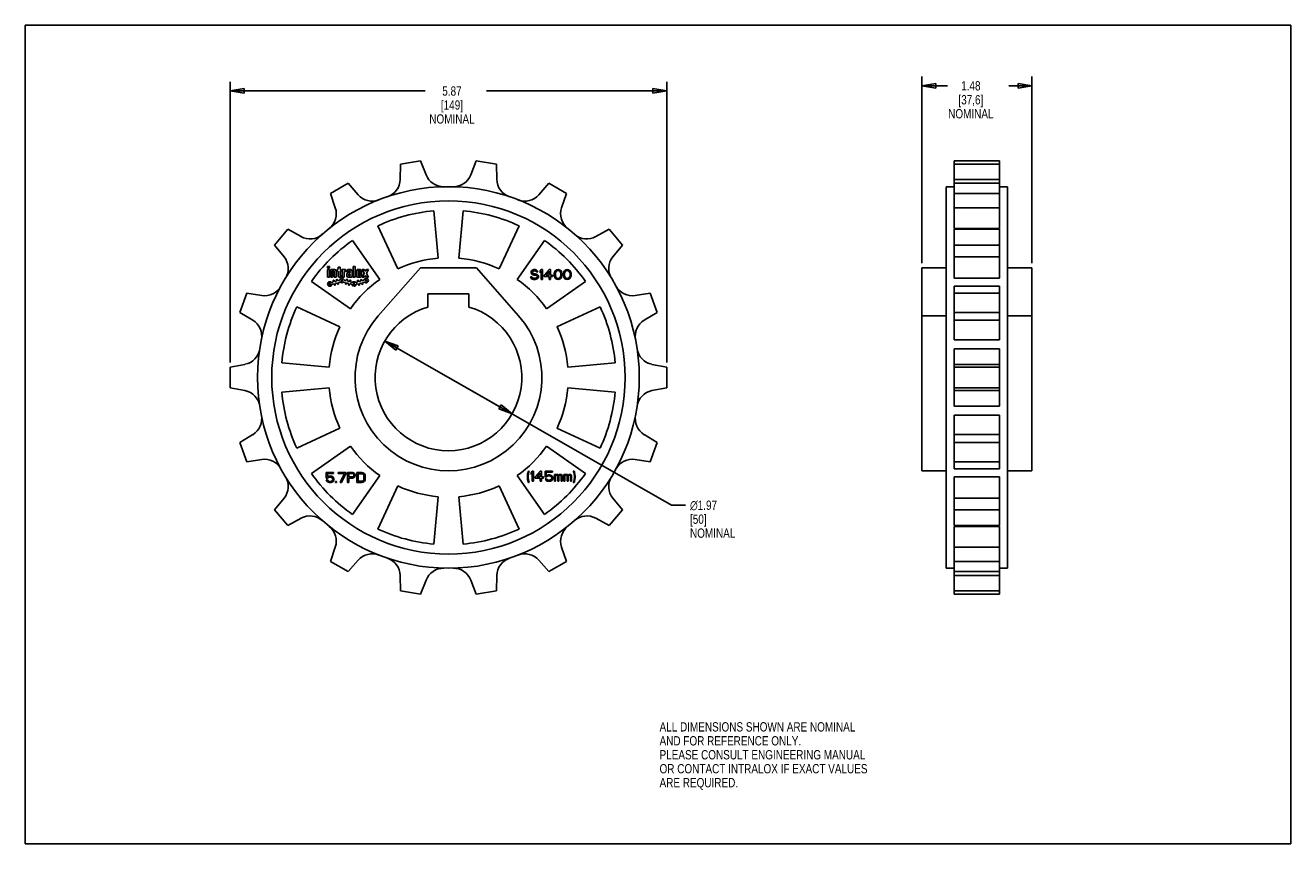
# Model space of a CAD drawing. Header units: inches. Extents: x 0 to 17, y 0 to 11.
import ezdxf

# ---------------------------------------------------------------- set-up
doc = ezdxf.new("R2010")
doc.units = ezdxf.units.IN
doc.header["$LTSCALE"] = 0.935
doc.header["$MEASUREMENT"] = 0
doc.layers.get('0').update_dxf_attribs({"linetype": 'CONTINUOUS'})
doc.layers.add('ALL_FEATURES', color=7, linetype='CONTINUOUS')
doc.layers.add('SURFACES', color=7, linetype='CONTINUOUS')
doc.styles.get("Standard").update_dxf_attribs({"font": 'txt', "width": 0.8})
doc.styles.add('TEXTSTYLE_1', font='gdt', dxfattribs={"width": 0.8})
doc.dimstyles.new('DIMSTYLE_1', dxfattribs={"dimtxt": 0.125, "dimasz": 0.1875, "dimexe": 0.18, "dimexo": 0.0625, "dimgap": 0.09, "dimtad": 0, "dimtih": 1, "dimtoh": 1, "dimzin": 4, "dimdsep": 46, "dimtxsty": 'STANDARD', "dimblk": 'CLOSED', "dimblk1": 'CLOSED', "dimblk2": 'CLOSED', "dimcen": 0.09, "dimadec": 0, "dimazin": 0, "dimtp": 0.01, "dimtm": 0.01, "dimtfac": 1, "dimtofl": 0, "dimtmove": 0, "dimatfit": 3, "dimldrblk": 'CLOSED', "dimfxl": 1, "dimtolj": 1, "dimtzin": 4, "dimarcsym": 0})
doc.dimstyles.new('DIMSTYLE_2', dxfattribs={"dimtxt": 0.125, "dimasz": 0.1875, "dimexe": 0.18, "dimexo": 0.0625, "dimgap": 0.09, "dimtad": 0, "dimtih": 1, "dimtoh": 1, "dimzin": 4, "dimdsep": 46, "dimtxsty": 'STANDARD', "dimblk": 'CLOSED', "dimblk1": 'CLOSED', "dimblk2": 'CLOSED', "dimcen": 0.09, "dimadec": 0, "dimazin": 0, "dimtp": 0.01, "dimtm": 0.01, "dimtfac": 1, "dimtofl": 0, "dimtmove": 0, "dimatfit": 3, "dimldrblk": 'CLOSED', "dimfxl": 1, "dimtolj": 1, "dimtzin": 4, "dimarcsym": 0})

# ---------------------------------------------------------------- blocks, each defined once
blk = doc.blocks.new('_CLOSED')
at = {"color": 0, "linetype": 'BYBLOCK'}
for p, q in [((0, 0), (-1, 0.167)), ((-1, 0.167), (-1, -0.167)), ((-1, -0.167), (0, 0)), ((-1, 0), (0, 0))]:
    blk.add_line(p, q, dxfattribs=at)
blk = doc.blocks.new('*D0')
at = {"color": 3, "linetype": 'CONTINUOUS'}
for p, q in [((12.044, 7.804), (12.044, 10.312)), ((13.524, 7.804), (13.524, 10.312)), ((12.044, 10.187), (12.39, 10.187)), ((13.524, 10.187), (13.215, 10.187))]:
    blk.add_line(p, q, dxfattribs=at)
at = {"color": 3, "linetype": 'CONTINUOUS', "xscale": 0.1875, "yscale": 0.1875, "zscale": 0.1875, "rotation": 180}
blk.add_blockref('_CLOSED', (12.044, 10.187), dxfattribs=at)
at = {"color": 3, "linetype": 'CONTINUOUS', "xscale": 0.1875, "yscale": 0.1875, "zscale": 0.1875}
blk.add_blockref('_CLOSED', (13.524, 10.187), dxfattribs=at)
at = {"color": 3, "linetype": 'CONTINUOUS', "insert": (12.703, 10.249), "char_height": 0.125, "width": 0.7, "attachment_point": 2, "line_spacing_factor": 0.9}
blk.add_mtext('1.48\\P[37,6]\\PNOMINAL', dxfattribs=at)
blk = doc.blocks.new('*D1')
at = {"color": 3, "linetype": 'CONTINUOUS'}
for p, q in [((4.831, 6.756), (5.685, 6.267)), ((6.539, 5.777), (5.685, 6.267)), ((5.685, 6.267), (8.68, 4.549)), ((8.68, 4.549), (8.868, 4.549))]:
    blk.add_line(p, q, dxfattribs=at)
at = {"color": 3, "linetype": 'CONTINUOUS', "xscale": 0.1875, "yscale": 0.1875, "zscale": 0.1875}
for p, rotation in [((4.831, 6.756), 150.1689652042), ((6.539, 5.777), 330.1689652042)]:
    blk.add_blockref('_CLOSED', p, dxfattribs=dict(at, rotation=rotation))
at = {"color": 3, "linetype": 'CONTINUOUS', "insert": (8.93, 4.612), "char_height": 0.125, "width": 0.7, "attachment_point": 1, "line_spacing_factor": 0.9, "style": 'TEXTSTYLE_1'}
blk.add_mtext('{\\Fgdt;n}\\Ftxt;1.97\\P[50]\\PNOMINAL', dxfattribs=at)
blk = doc.blocks.new('*D2')
at = {"color": 3, "linetype": 'CONTINUOUS'}
for p, q in [((2.751, 6.467), (2.751, 10.242)), ((8.619, 6.467), (8.619, 10.242)), ((2.751, 10.117), (5.37, 10.117)), ((8.619, 10.117), (6.195, 10.117))]:
    blk.add_line(p, q, dxfattribs=at)
at = {"color": 3, "linetype": 'CONTINUOUS', "xscale": 0.1875, "yscale": 0.1875, "zscale": 0.1875, "rotation": 180}
blk.add_blockref('_CLOSED', (2.751, 10.117), dxfattribs=at)
at = {"color": 3, "linetype": 'CONTINUOUS', "xscale": 0.1875, "yscale": 0.1875, "zscale": 0.1875}
blk.add_blockref('_CLOSED', (8.619, 10.117), dxfattribs=at)
at = {"color": 3, "linetype": 'CONTINUOUS', "insert": (5.732, 10.179), "char_height": 0.125, "width": 0.7, "attachment_point": 2, "line_spacing_factor": 0.9}
blk.add_mtext('5.87\\P[149]\\PNOMINAL', dxfattribs=at)

msp = doc.modelspace()

# ---------------------------------------------------------------- linework, layer by layer
at = {"color": 7, "linetype": 'CONTINUOUS'}
for p, q in [((0, 0), (0, 11)), ((0, 11), (17, 11)), ((17, 0), (17, 11)), ((5.311, 9.18), (5.04, 9.132)), ((5.384, 8.99), (5.311, 9.18)), ((6.059, 9.18), (5.986, 8.99)), ((6.33, 9.132), (6.059, 9.18)), ((12.481, 8.27), (12.481, 9.18)), ((12.481, 9.18), (13.086, 9.18)), ((5.04, 9.132), (5.036, 8.929)), ((6.334, 8.929), (6.33, 9.132)), ((12.481, 9.132), (13.086, 9.132)), ((4.337, 8.877), (4.098, 8.739)), ((4.471, 8.723), (4.337, 8.877)), ((7.032, 8.877), (6.899, 8.723)), ((7.271, 8.739), (7.032, 8.877)), ((12.481, 8.929), (13.086, 8.929)), ((12.481, 8.877), (13.086, 8.877)), ((4.098, 8.739), (4.165, 8.546)), ((7.205, 8.546), (7.271, 8.739)), ((12.371, 3.703), (12.371, 8.831)), ((12.481, 8.739), (13.086, 8.739)), ((13.196, 8.831), (13.086, 8.831)), ((5.489, 8.507), (5.545, 7.87)), ((5.825, 7.87), (5.881, 8.507)), ((12.481, 8.546), (13.086, 8.546)), ((3.526, 8.258), (3.349, 8.047)), ((3.704, 8.16), (3.526, 8.258)), ((5.005, 7.725), (4.735, 8.305)), ((6.635, 8.305), (6.365, 7.725)), ((7.844, 8.258), (7.666, 8.16)), ((8.021, 8.047), (7.844, 8.258)), ((13.086, 8.27), (12.481, 8.27)), ((12.481, 7.601), (12.481, 8.258)), ((12.481, 8.258), (13.086, 8.258)), ((3.349, 8.047), (3.477, 7.889)), ((4.395, 8.109), (4.762, 7.585)), ((6.608, 7.585), (6.975, 8.109)), ((7.893, 7.889), (8.021, 8.047)), ((12.481, 8.047), (13.086, 8.047)), ((12.481, 7.889), (13.086, 7.889)), ((4.742, 7.095), (5.31, 7.742)), ((5.31, 7.742), (6.06, 7.742)), ((6.06, 7.742), (6.628, 7.095)), ((6.8, 7.698), (6.797, 7.686)), ((6.797, 7.686), (6.797, 7.675)), ((6.797, 7.675), (6.8, 7.663)), ((6.811, 7.709), (6.8, 7.698)), ((6.8, 7.663), (6.811, 7.652)), ((6.823, 7.715), (6.811, 7.709)), ((6.811, 7.652), (6.823, 7.646)), ((6.814, 7.683), (6.817, 7.692)), ((6.814, 7.677), (6.814, 7.683)), ((6.817, 7.669), (6.814, 7.677)), ((6.817, 7.692), (6.826, 7.698)), ((6.826, 7.663), (6.817, 7.669)), ((6.834, 7.718), (6.823, 7.715)), ((6.826, 7.698), (6.834, 7.7)), ((6.834, 7.66), (6.826, 7.663)), ((6.848, 7.718), (6.834, 7.718)), ((6.834, 7.7), (6.851, 7.7)), ((6.851, 7.66), (6.834, 7.66)), ((6.862, 7.715), (6.848, 7.718)), ((6.851, 7.7), (6.859, 7.698)), ((6.865, 7.657), (6.851, 7.66)), ((6.859, 7.698), (6.865, 7.692)), ((6.873, 7.706), (6.862, 7.715)), ((6.865, 7.692), (6.868, 7.686)), ((6.876, 7.652), (6.865, 7.657)), ((6.868, 7.686), (6.885, 7.686)), ((6.882, 7.695), (6.873, 7.706)), ((6.887, 7.64), (6.876, 7.652)), ((6.885, 7.686), (6.882, 7.695)), ((6.932, 7.718), (6.916, 7.698)), ((6.916, 7.698), (6.916, 7.675)), ((6.916, 7.675), (6.932, 7.695)), ((6.949, 7.718), (6.932, 7.718)), ((6.932, 7.695), (6.932, 7.583)), ((6.949, 7.583), (6.949, 7.718)), ((7.039, 7.718), (6.972, 7.64)), ((6.991, 7.64), (7.039, 7.695)), ((7.056, 7.718), (7.039, 7.718)), ((7.039, 7.695), (7.039, 7.64)), ((7.056, 7.64), (7.056, 7.718)), ((7.11, 7.677), (7.107, 7.663)), ((7.107, 7.663), (7.107, 7.637)), ((7.112, 7.686), (7.11, 7.677)), ((7.118, 7.698), (7.112, 7.686)), ((7.126, 7.706), (7.118, 7.698)), ((7.121, 7.66), (7.124, 7.677)), ((7.121, 7.64), (7.121, 7.66)), ((7.124, 7.677), (7.135, 7.695)), ((7.141, 7.715), (7.126, 7.706)), ((7.135, 7.695), (7.143, 7.7)), ((7.157, 7.718), (7.141, 7.715)), ((7.143, 7.7), (7.157, 7.703)), ((7.174, 7.715), (7.157, 7.718)), ((7.157, 7.703), (7.171, 7.7)), ((7.171, 7.7), (7.18, 7.695)), ((7.188, 7.706), (7.174, 7.715)), ((7.18, 7.695), (7.191, 7.677)), ((7.197, 7.698), (7.188, 7.706)), ((7.191, 7.677), (7.194, 7.66)), ((7.194, 7.66), (7.194, 7.64)), ((7.202, 7.686), (7.197, 7.698)), ((7.205, 7.677), (7.202, 7.686)), ((7.208, 7.663), (7.205, 7.677)), ((7.208, 7.637), (7.208, 7.663)), ((7.233, 7.677), (7.231, 7.663)), ((7.231, 7.663), (7.231, 7.637)), ((7.236, 7.686), (7.233, 7.677)), ((7.242, 7.698), (7.236, 7.686)), ((7.25, 7.706), (7.242, 7.698)), ((7.245, 7.66), (7.247, 7.677)), ((7.245, 7.64), (7.245, 7.66)), ((7.247, 7.677), (7.259, 7.695)), ((7.264, 7.715), (7.25, 7.706)), ((7.259, 7.695), (7.267, 7.7)), ((7.281, 7.718), (7.264, 7.715)), ((7.267, 7.7), (7.281, 7.703)), ((7.298, 7.715), (7.281, 7.718)), ((7.281, 7.703), (7.295, 7.7)), ((7.295, 7.7), (7.304, 7.695)), ((7.312, 7.706), (7.298, 7.715)), ((7.304, 7.695), (7.315, 7.677)), ((7.321, 7.698), (7.312, 7.706)), ((7.315, 7.677), (7.318, 7.66)), ((7.318, 7.66), (7.318, 7.64)), ((7.326, 7.686), (7.321, 7.698)), ((7.329, 7.677), (7.326, 7.686)), ((7.332, 7.663), (7.329, 7.677)), ((7.332, 7.637), (7.332, 7.663)), ((12.044, 7.742), (12.044, 5.012)), ((12.044, 7.742), (12.371, 7.742)), ((4.367, 7.19), (3.843, 7.556)), ((6.806, 7.62), (6.789, 7.62)), ((6.789, 7.62), (6.792, 7.609)), ((6.792, 7.609), (6.8, 7.594)), ((6.8, 7.594), (6.814, 7.586)), ((6.809, 7.611), (6.806, 7.62)), ((6.817, 7.603), (6.809, 7.611)), ((6.814, 7.586), (6.828, 7.583)), ((6.828, 7.6), (6.817, 7.603)), ((6.823, 7.646), (6.834, 7.643)), ((6.851, 7.6), (6.828, 7.6)), ((6.828, 7.583), (6.851, 7.583)), ((6.834, 7.643), (6.851, 7.643)), ((6.851, 7.643), (6.862, 7.64)), ((6.862, 7.603), (6.851, 7.6)), ((6.851, 7.583), (6.865, 7.586)), ((6.862, 7.64), (6.871, 7.634)), ((6.871, 7.609), (6.862, 7.603)), ((6.865, 7.586), (6.876, 7.591)), ((6.871, 7.634), (6.876, 7.626)), ((6.876, 7.617), (6.871, 7.609)), ((6.876, 7.626), (6.876, 7.617)), ((6.876, 7.591), (6.887, 7.603)), ((6.893, 7.629), (6.887, 7.64)), ((6.887, 7.603), (6.893, 7.614)), ((6.893, 7.614), (6.893, 7.629)), ((6.932, 7.583), (6.949, 7.583)), ((6.972, 7.64), (6.972, 7.623)), ((6.972, 7.623), (7.039, 7.623)), ((7.039, 7.64), (6.991, 7.64)), ((7.527, 7.556), (7.003, 7.19)), ((7.039, 7.623), (7.039, 7.583)), ((7.039, 7.583), (7.056, 7.583)), ((7.084, 7.64), (7.056, 7.64)), ((7.056, 7.583), (7.056, 7.623)), ((7.056, 7.623), (7.084, 7.623)), ((7.084, 7.623), (7.084, 7.64)), ((7.107, 7.637), (7.11, 7.623)), ((7.11, 7.623), (7.112, 7.614)), ((7.112, 7.614), (7.118, 7.603)), ((7.118, 7.603), (7.126, 7.594)), ((7.124, 7.623), (7.121, 7.64)), ((7.135, 7.606), (7.124, 7.623)), ((7.126, 7.594), (7.141, 7.586)), ((7.143, 7.6), (7.135, 7.606)), ((7.141, 7.586), (7.157, 7.583)), ((7.157, 7.597), (7.143, 7.6)), ((7.171, 7.6), (7.157, 7.597)), ((7.157, 7.583), (7.174, 7.586)), ((7.18, 7.606), (7.171, 7.6)), ((7.174, 7.586), (7.188, 7.594)), ((7.191, 7.623), (7.18, 7.606)), ((7.188, 7.594), (7.197, 7.603)), ((7.194, 7.64), (7.191, 7.623)), ((7.197, 7.603), (7.202, 7.614)), ((7.202, 7.614), (7.205, 7.623)), ((7.205, 7.623), (7.208, 7.637)), ((7.231, 7.637), (7.233, 7.623)), ((7.233, 7.623), (7.236, 7.614)), ((7.236, 7.614), (7.242, 7.603)), ((7.242, 7.603), (7.25, 7.594)), ((7.247, 7.623), (7.245, 7.64)), ((7.259, 7.606), (7.247, 7.623)), ((7.25, 7.594), (7.264, 7.586)), ((7.267, 7.6), (7.259, 7.606)), ((7.264, 7.586), (7.281, 7.583)), ((7.281, 7.597), (7.267, 7.6)), ((7.295, 7.6), (7.281, 7.597)), ((7.281, 7.583), (7.298, 7.586)), ((7.304, 7.606), (7.295, 7.6)), ((7.298, 7.586), (7.312, 7.594)), ((7.315, 7.623), (7.304, 7.606)), ((7.312, 7.594), (7.321, 7.603)), ((7.318, 7.64), (7.315, 7.623)), ((7.321, 7.603), (7.326, 7.614)), ((7.326, 7.614), (7.329, 7.623)), ((7.329, 7.623), (7.332, 7.637)), ((13.086, 7.601), (12.481, 7.601)), ((12.481, 6.772), (12.481, 7.495)), ((12.481, 7.495), (13.086, 7.495)), ((2.975, 7.4), (2.881, 7.14)), ((3.176, 7.368), (2.975, 7.4)), ((8.395, 7.4), (8.194, 7.368)), ((8.489, 7.14), (8.395, 7.4)), ((12.481, 7.4), (13.086, 7.4)), ((2.881, 7.14), (3.055, 7.036)), ((3.647, 7.217), (4.227, 6.947)), ((7.143, 6.947), (7.723, 7.217)), ((8.315, 7.036), (8.489, 7.14)), ((12.481, 7.14), (13.086, 7.14)), ((12.044, 7.095), (12.371, 7.095)), ((12.481, 7.036), (13.086, 7.036)), ((13.086, 6.772), (12.481, 6.772)), ((12.481, 5.882), (12.481, 6.651)), ((12.481, 6.651), (13.086, 6.651)), ((4.082, 6.407), (3.445, 6.463)), ((7.925, 6.463), (7.288, 6.407)), ((2.951, 6.443), (2.751, 6.405)), ((8.619, 6.405), (8.419, 6.443)), ((8.619, 6.129), (8.619, 6.405)), ((13.086, 6.443), (12.481, 6.443)), ((12.481, 6.405), (13.086, 6.405)), ((2.751, 6.129), (2.951, 6.09)), ((3.445, 6.071), (4.082, 6.126)), ((7.288, 6.126), (7.925, 6.071)), ((8.419, 6.09), (8.619, 6.129)), ((12.481, 6.129), (13.086, 6.129)), ((12.481, 6.09), (13.086, 6.09)), ((13.086, 5.882), (12.481, 5.882)), ((12.481, 5.761), (13.086, 5.761)), ((12.481, 5.038), (12.481, 5.761)), ((4.227, 5.587), (3.647, 5.316)), ((7.723, 5.316), (7.143, 5.587)), ((8.489, 5.393), (8.315, 5.498)), ((13.086, 5.498), (12.481, 5.498)), ((3.843, 4.977), (4.367, 5.344)), ((7.003, 5.344), (7.527, 4.977)), ((8.395, 5.134), (8.489, 5.393)), ((12.481, 5.393), (13.086, 5.393)), ((8.194, 5.165), (8.395, 5.134)), ((12.481, 5.134), (13.086, 5.134)), ((4.044, 4.99), (4.044, 4.915)), ((4.14, 4.99), (4.044, 4.99)), ((4.058, 4.929), (4.058, 4.975)), ((4.058, 4.975), (4.14, 4.975)), ((4.072, 4.938), (4.058, 4.929)), ((4.086, 4.941), (4.072, 4.938)), ((4.103, 4.941), (4.086, 4.941)), ((4.117, 4.938), (4.103, 4.941)), ((4.131, 4.929), (4.117, 4.938)), ((4.14, 4.975), (4.14, 4.99)), ((4.204, 4.99), (4.204, 4.975)), ((4.306, 4.99), (4.204, 4.99)), ((4.204, 4.975), (4.289, 4.975)), ((4.289, 4.975), (4.232, 4.855)), ((4.249, 4.855), (4.306, 4.975)), ((4.306, 4.975), (4.306, 4.99)), ((4.328, 4.99), (4.328, 4.855)), ((4.396, 4.99), (4.328, 4.99)), ((4.345, 4.932), (4.345, 4.975)), ((4.345, 4.975), (4.398, 4.975)), ((4.398, 4.932), (4.345, 4.932)), ((4.762, 4.949), (4.395, 4.425)), ((4.41, 4.987), (4.396, 4.99)), ((4.398, 4.975), (4.407, 4.972)), ((4.407, 4.935), (4.398, 4.932)), ((4.407, 4.972), (4.412, 4.967)), ((4.412, 4.941), (4.407, 4.935)), ((4.421, 4.978), (4.41, 4.987)), ((4.412, 4.967), (4.415, 4.958)), ((4.415, 4.949), (4.412, 4.941)), ((4.415, 4.958), (4.415, 4.949)), ((4.429, 4.967), (4.421, 4.978)), ((4.421, 4.926), (4.429, 4.938)), ((4.432, 4.958), (4.429, 4.967)), ((4.429, 4.938), (4.432, 4.947)), ((4.432, 4.947), (4.432, 4.958)), ((4.455, 4.99), (4.455, 4.855)), ((4.522, 4.99), (4.455, 4.99)), ((4.471, 4.872), (4.471, 4.972)), ((4.471, 4.972), (4.522, 4.972)), ((4.536, 4.987), (4.522, 4.99)), ((4.522, 4.972), (4.533, 4.97)), ((4.533, 4.97), (4.542, 4.964)), ((4.547, 4.981), (4.536, 4.987)), ((4.542, 4.964), (4.547, 4.955)), ((4.559, 4.97), (4.547, 4.981)), ((4.547, 4.955), (4.55, 4.944)), ((4.55, 4.944), (4.55, 4.901)), ((4.564, 4.958), (4.559, 4.97)), ((4.567, 4.944), (4.564, 4.958)), ((4.567, 4.901), (4.567, 4.944)), ((6.975, 4.425), (6.608, 4.949)), ((6.749, 4.966), (6.746, 4.941)), ((6.746, 4.941), (6.746, 4.921)), ((6.754, 4.992), (6.749, 4.966)), ((6.76, 5.007), (6.754, 4.992)), ((6.757, 4.941), (6.76, 4.966)), ((6.757, 4.921), (6.757, 4.941)), ((6.771, 5.007), (6.76, 5.007)), ((6.76, 4.966), (6.766, 4.992)), ((6.766, 4.992), (6.771, 5.007)), ((6.811, 5.007), (6.794, 4.987)), ((6.794, 4.987), (6.794, 4.964)), ((6.794, 4.964), (6.811, 4.984)), ((6.828, 5.007), (6.811, 5.007)), ((6.811, 4.984), (6.811, 4.872)), ((6.828, 4.872), (6.828, 5.007)), ((6.918, 5.007), (6.85, 4.929)), ((6.87, 4.929), (6.918, 4.984)), ((6.934, 5.007), (6.918, 5.007)), ((6.918, 4.984), (6.918, 4.929)), ((6.934, 4.929), (6.934, 5.007)), ((7.081, 5.007), (6.985, 5.007)), ((6.985, 5.007), (6.985, 4.932)), ((6.985, 4.932), (7.005, 4.932)), ((6.999, 4.992), (7.081, 4.992)), ((6.999, 4.946), (6.999, 4.992)), ((7.013, 4.955), (6.999, 4.946)), ((7.005, 4.932), (7.016, 4.941)), ((7.027, 4.958), (7.013, 4.955)), ((7.016, 4.941), (7.027, 4.943)), ((7.044, 4.958), (7.027, 4.958)), ((7.027, 4.943), (7.044, 4.943)), ((7.058, 4.955), (7.044, 4.958)), ((7.044, 4.943), (7.055, 4.941)), ((7.055, 4.941), (7.064, 4.935)), ((7.072, 4.946), (7.058, 4.955)), ((7.064, 4.935), (7.069, 4.926)), ((7.081, 4.935), (7.072, 4.946)), ((7.081, 4.992), (7.081, 5.007)), ((7.086, 4.921), (7.081, 4.935)), ((7.123, 4.964), (7.109, 4.964)), ((7.109, 4.964), (7.109, 4.872)), ((7.123, 4.955), (7.123, 4.964)), ((7.128, 4.961), (7.123, 4.955)), ((7.123, 4.943), (7.128, 4.949)), ((7.123, 4.872), (7.123, 4.943)), ((7.137, 4.964), (7.128, 4.961)), ((7.128, 4.949), (7.137, 4.952)), ((7.148, 4.964), (7.137, 4.964)), ((7.137, 4.952), (7.143, 4.952)), ((7.143, 4.952), (7.148, 4.949)), ((7.157, 4.961), (7.148, 4.964)), ((7.148, 4.949), (7.151, 4.946)), ((7.151, 4.946), (7.154, 4.941)), ((7.154, 4.941), (7.154, 4.872)), ((7.165, 4.952), (7.157, 4.961)), ((7.173, 4.961), (7.165, 4.952)), ((7.168, 4.941), (7.171, 4.946)), ((7.168, 4.872), (7.168, 4.941)), ((7.171, 4.946), (7.173, 4.949)), ((7.182, 4.964), (7.173, 4.961)), ((7.173, 4.949), (7.179, 4.952)), ((7.179, 4.952), (7.188, 4.952)), ((7.193, 4.964), (7.182, 4.964)), ((7.188, 4.952), (7.193, 4.949)), ((7.202, 4.961), (7.193, 4.964)), ((7.193, 4.949), (7.196, 4.946)), ((7.196, 4.946), (7.199, 4.941)), ((7.199, 4.941), (7.199, 4.872)), ((7.207, 4.955), (7.202, 4.961)), ((7.213, 4.941), (7.207, 4.955)), ((7.213, 4.872), (7.213, 4.941)), ((7.249, 4.964), (7.235, 4.964)), ((7.235, 4.964), (7.235, 4.872)), ((7.249, 4.955), (7.249, 4.964)), ((7.255, 4.961), (7.249, 4.955)), ((7.249, 4.943), (7.255, 4.949)), ((7.249, 4.872), (7.249, 4.943)), ((7.263, 4.964), (7.255, 4.961)), ((7.255, 4.949), (7.263, 4.952)), ((7.275, 4.964), (7.263, 4.964)), ((7.263, 4.952), (7.269, 4.952)), ((7.269, 4.952), (7.275, 4.949)), ((7.283, 4.961), (7.275, 4.964)), ((7.275, 4.949), (7.278, 4.946)), ((7.278, 4.946), (7.28, 4.941)), ((7.28, 4.941), (7.28, 4.872)), ((7.292, 4.952), (7.283, 4.961)), ((7.3, 4.961), (7.292, 4.952)), ((7.294, 4.941), (7.297, 4.946)), ((7.294, 4.872), (7.294, 4.941)), ((7.297, 4.946), (7.3, 4.949)), ((7.308, 4.964), (7.3, 4.961)), ((7.3, 4.949), (7.306, 4.952)), ((7.306, 4.952), (7.314, 4.952)), ((7.32, 4.964), (7.308, 4.964)), ((7.314, 4.952), (7.32, 4.949)), ((7.328, 4.961), (7.32, 4.964)), ((7.32, 4.949), (7.323, 4.946)), ((7.323, 4.946), (7.325, 4.941)), ((7.325, 4.941), (7.325, 4.872)), ((7.334, 4.955), (7.328, 4.961)), ((7.339, 4.941), (7.334, 4.955)), ((7.339, 4.872), (7.339, 4.941)), ((7.373, 5.007), (7.362, 5.007)), ((7.362, 5.007), (7.368, 4.992)), ((7.368, 4.992), (7.373, 4.966)), ((7.379, 4.992), (7.373, 5.007)), ((7.373, 4.966), (7.376, 4.941)), ((7.376, 4.941), (7.376, 4.921)), ((7.384, 4.966), (7.379, 4.992)), ((7.387, 4.941), (7.384, 4.966)), ((7.387, 4.921), (7.387, 4.941)), ((12.044, 5.012), (12.371, 5.012)), ((13.086, 5.038), (12.481, 5.038)), ((12.481, 4.932), (13.086, 4.932)), ((12.481, 4.275), (12.481, 4.932)), ((4.044, 4.915), (4.064, 4.915)), ((4.044, 4.889), (4.05, 4.878)), ((4.061, 4.889), (4.044, 4.889)), ((4.05, 4.878), (4.058, 4.866)), ((4.058, 4.866), (4.072, 4.858)), ((4.066, 4.878), (4.061, 4.889)), ((4.064, 4.915), (4.075, 4.924)), ((4.075, 4.872), (4.066, 4.878)), ((4.072, 4.858), (4.086, 4.855)), ((4.075, 4.924), (4.086, 4.926)), ((4.086, 4.869), (4.075, 4.872)), ((4.086, 4.926), (4.103, 4.926)), ((4.103, 4.869), (4.086, 4.869)), ((4.086, 4.855), (4.103, 4.855)), ((4.103, 4.926), (4.114, 4.924)), ((4.114, 4.872), (4.103, 4.869)), ((4.103, 4.855), (4.117, 4.858)), ((4.114, 4.924), (4.123, 4.918)), ((4.123, 4.878), (4.114, 4.872)), ((4.117, 4.858), (4.131, 4.866)), ((4.123, 4.918), (4.128, 4.909)), ((4.128, 4.886), (4.123, 4.878)), ((4.128, 4.909), (4.131, 4.901)), ((4.131, 4.895), (4.128, 4.886)), ((4.14, 4.918), (4.131, 4.929)), ((4.131, 4.901), (4.131, 4.895)), ((4.131, 4.866), (4.14, 4.878)), ((4.145, 4.904), (4.14, 4.918)), ((4.14, 4.878), (4.145, 4.892)), ((4.145, 4.892), (4.145, 4.904)), ((4.168, 4.869), (4.168, 4.855)), ((4.182, 4.869), (4.168, 4.869)), ((4.168, 4.855), (4.182, 4.855)), ((4.182, 4.855), (4.182, 4.869)), ((4.232, 4.855), (4.249, 4.855)), ((4.328, 4.855), (4.345, 4.855)), ((4.345, 4.915), (4.396, 4.915)), ((4.345, 4.855), (4.345, 4.915)), ((4.396, 4.915), (4.41, 4.918)), ((4.41, 4.918), (4.421, 4.926)), ((4.455, 4.855), (4.522, 4.855)), ((4.522, 4.872), (4.471, 4.872)), ((4.533, 4.875), (4.522, 4.872)), ((4.522, 4.855), (4.536, 4.858)), ((4.542, 4.881), (4.533, 4.875)), ((4.536, 4.858), (4.547, 4.863)), ((4.547, 4.889), (4.542, 4.881)), ((4.55, 4.901), (4.547, 4.889)), ((4.547, 4.863), (4.559, 4.875)), ((4.559, 4.875), (4.564, 4.886)), ((4.564, 4.886), (4.567, 4.901)), ((4.735, 4.229), (5.005, 4.808)), ((6.365, 4.808), (6.635, 4.229)), ((6.746, 4.921), (6.749, 4.895)), ((6.749, 4.895), (6.754, 4.869)), ((6.754, 4.869), (6.76, 4.854)), ((6.76, 4.895), (6.757, 4.921)), ((6.766, 4.869), (6.76, 4.895)), ((6.76, 4.854), (6.771, 4.854)), ((6.771, 4.854), (6.766, 4.869)), ((6.811, 4.872), (6.828, 4.872)), ((6.85, 4.929), (6.85, 4.912)), ((6.85, 4.912), (6.918, 4.912)), ((6.918, 4.929), (6.87, 4.929)), ((6.918, 4.912), (6.918, 4.872)), ((6.918, 4.872), (6.934, 4.872)), ((6.963, 4.929), (6.934, 4.929)), ((6.934, 4.912), (6.963, 4.912)), ((6.934, 4.872), (6.934, 4.912)), ((6.963, 4.912), (6.963, 4.929)), ((7.002, 4.906), (6.985, 4.906)), ((6.985, 4.906), (6.991, 4.895)), ((6.991, 4.895), (6.999, 4.883)), ((6.999, 4.883), (7.013, 4.875)), ((7.008, 4.895), (7.002, 4.906)), ((7.016, 4.889), (7.008, 4.895)), ((7.013, 4.875), (7.027, 4.872)), ((7.027, 4.886), (7.016, 4.889)), ((7.044, 4.886), (7.027, 4.886)), ((7.027, 4.872), (7.044, 4.872)), ((7.055, 4.889), (7.044, 4.886)), ((7.044, 4.872), (7.058, 4.875)), ((7.064, 4.895), (7.055, 4.889)), ((7.058, 4.875), (7.072, 4.883)), ((7.069, 4.903), (7.064, 4.895)), ((7.069, 4.926), (7.072, 4.918)), ((7.072, 4.912), (7.069, 4.903)), ((7.072, 4.918), (7.072, 4.912)), ((7.072, 4.883), (7.081, 4.895)), ((7.081, 4.895), (7.086, 4.909)), ((7.086, 4.909), (7.086, 4.921)), ((7.109, 4.872), (7.123, 4.872)), ((7.154, 4.872), (7.168, 4.872)), ((7.199, 4.872), (7.213, 4.872)), ((7.235, 4.872), (7.249, 4.872)), ((7.28, 4.872), (7.294, 4.872)), ((7.325, 4.872), (7.339, 4.872)), ((7.368, 4.869), (7.362, 4.854)), ((7.362, 4.854), (7.373, 4.854)), ((7.373, 4.895), (7.368, 4.869)), ((7.376, 4.921), (7.373, 4.895)), ((7.373, 4.854), (7.379, 4.869)), ((7.379, 4.869), (7.384, 4.895)), ((7.384, 4.895), (7.387, 4.921)), ((3.477, 4.644), (3.349, 4.486)), ((5.545, 4.664), (5.489, 4.027)), ((5.881, 4.027), (5.825, 4.664)), ((8.021, 4.486), (7.893, 4.644)), ((13.086, 4.644), (12.481, 4.644)), ((3.349, 4.486), (3.526, 4.275)), ((7.844, 4.275), (8.021, 4.486)), ((12.481, 4.486), (13.086, 4.486)), ((3.526, 4.275), (3.704, 4.374)), ((7.666, 4.374), (7.844, 4.275)), ((12.481, 4.275), (13.086, 4.275)), ((12.481, 4.264), (13.086, 4.264)), ((12.481, 3.353), (12.481, 4.264)), ((4.165, 3.987), (4.098, 3.795)), ((7.271, 3.795), (7.205, 3.987)), ((13.086, 3.987), (12.481, 3.987)), ((4.098, 3.795), (4.337, 3.657)), ((4.337, 3.657), (4.471, 3.81)), ((6.899, 3.81), (7.032, 3.657)), ((7.032, 3.657), (7.271, 3.795)), ((12.481, 3.795), (13.086, 3.795)), ((5.036, 3.604), (5.04, 3.401)), ((6.33, 3.401), (6.334, 3.604)), ((12.481, 3.657), (13.086, 3.657)), ((13.086, 3.604), (12.481, 3.604)), ((13.196, 3.703), (13.086, 3.703)), ((5.04, 3.401), (5.311, 3.353)), ((5.311, 3.353), (5.384, 3.543)), ((5.986, 3.543), (6.059, 3.353)), ((6.059, 3.353), (6.33, 3.401)), ((12.481, 3.401), (13.086, 3.401)), ((12.481, 3.353), (13.086, 3.353)), ((0, 0), (17, 0))]:
    msp.add_line(p, q, dxfattribs=at)
for radius in [2.564, 2.374]:
    msp.add_circle((5.685, 6.267), radius, dxfattribs=at)
for centre, radius, start, end in [((4.786, 8.933), 0.25, 288.6289, 359), ((5.618, 9.08), 0.25, 201, 271.3711), ((5.752, 9.08), 0.25, 268.6289, 339), ((6.584, 8.933), 0.25, 181, 251.3711), ((4.66, 8.887), 0.25, 221, 291.3711), ((6.71, 8.887), 0.25, 248.6289, 319), ((3.928, 8.465), 0.25, 308.6289, 19), ((5.685, 6.267), 2.248, 95, 115), ((5.685, 6.267), 2.248, 65, 85), ((7.442, 8.465), 0.25, 161, 231.3711), ((3.825, 8.378), 0.25, 241, 311.3711), ((7.545, 8.378), 0.25, 228.6289, 299), ((5.685, 6.267), 2.248, 125, 145), ((5.685, 6.267), 2.248, 35, 55), ((3.282, 7.732), 0.25, 328.6289, 39), ((5.685, 6.267), 1.609, 95, 115), ((5.685, 6.267), 1.609, 65, 85), ((8.088, 7.732), 0.25, 141, 211.3711), ((3.215, 7.615), 0.25, 261, 331.3711), ((5.685, 6.267), 1.609, 125, 145), ((5.685, 6.267), 1.609, 35, 55), ((8.155, 7.615), 0.25, 208.6289, 279), ((5.685, 6.267), 2.248, 155, 175), ((5.685, 6.267), 2.248, 5, 25), ((2.926, 6.822), 0.25, 348.6289, 59), ((5.685, 6.267), 1.255, 138.7151, 41.2849), ((8.444, 6.822), 0.25, 121, 191.3711), ((5.685, 6.267), 1.609, 155, 175), ((5.685, 6.267), 1.609, 5, 25), ((2.903, 6.689), 0.25, 281, 351.3711), ((8.467, 6.689), 0.25, 188.6289, 259), ((5.685, 6.267), 1.609, 185, 205), ((5.685, 6.267), 1.609, 335, 355), ((2.903, 5.844), 0.25, 8.6289, 79), ((5.685, 6.267), 2.248, 185, 205), ((5.685, 6.267), 2.248, 335, 355), ((8.467, 5.844), 0.25, 101, 171.3711), ((8.444, 5.712), 0.25, 168.6289, 239), ((5.685, 6.267), 1.609, 215, 235), ((5.685, 6.267), 1.609, 305, 325), ((8.155, 4.918), 0.25, 81, 151.3711), ((3.282, 4.802), 0.25, 321, 31.3711), ((5.685, 6.267), 2.248, 215, 235), ((5.685, 6.267), 2.248, 305, 325), ((8.088, 4.802), 0.25, 148.6289, 219), ((5.685, 6.267), 1.609, 245, 265), ((5.685, 6.267), 1.609, 275, 295), ((3.825, 4.155), 0.25, 48.6289, 119), ((3.928, 4.068), 0.25, 341, 51.3711), ((7.442, 4.068), 0.25, 128.6289, 199), ((7.545, 4.155), 0.25, 61, 131.3711), ((5.685, 6.267), 2.248, 245, 265), ((5.685, 6.267), 2.248, 275, 295), ((4.66, 3.646), 0.25, 68.6289, 139), ((4.786, 3.6), 0.25, 1, 71.3711), ((6.584, 3.6), 0.25, 108.6289, 179), ((6.71, 3.646), 0.25, 41, 111.3711), ((5.618, 3.453), 0.25, 88.6289, 159), ((5.752, 3.453), 0.25, 21, 91.3711)]:
    msp.add_arc(centre, radius, start, end, dxfattribs=at)
at = {"layer": 'ALL_FEATURES', "color": 7, "linetype": 'CONTINUOUS'}
for p, q in [((12.481, 8.831), (12.371, 8.831)), ((4.061, 7.76), (4.061, 7.734)), ((4.088, 7.76), (4.061, 7.76)), ((4.061, 7.734), (4.088, 7.734)), ((4.061, 7.719), (4.061, 7.614)), ((4.088, 7.719), (4.061, 7.719)), ((4.088, 7.734), (4.088, 7.76)), ((4.088, 7.614), (4.088, 7.719)), ((4.103, 7.719), (4.103, 7.614)), ((4.129, 7.719), (4.103, 7.719)), ((4.129, 7.614), (4.129, 7.695)), ((4.136, 7.702), (4.141, 7.702)), ((4.155, 7.719), (4.143, 7.719)), ((4.148, 7.695), (4.148, 7.614)), ((4.175, 7.614), (4.175, 7.699)), ((4.19, 7.719), (4.19, 7.699)), ((4.195, 7.719), (4.19, 7.719)), ((4.19, 7.699), (4.195, 7.699)), ((4.203, 7.747), (4.203, 7.726)), ((4.229, 7.747), (4.203, 7.747)), ((4.203, 7.691), (4.203, 7.633)), ((4.229, 7.726), (4.229, 7.747)), ((4.229, 7.641), (4.229, 7.691)), ((4.242, 7.719), (4.236, 7.719)), ((4.236, 7.699), (4.242, 7.699)), ((4.242, 7.699), (4.242, 7.719)), ((4.257, 7.719), (4.257, 7.614)), ((4.278, 7.719), (4.257, 7.719)), ((4.283, 7.614), (4.283, 7.685)), ((4.291, 7.692), (4.303, 7.692)), ((4.303, 7.719), (4.292, 7.719)), ((4.303, 7.692), (4.303, 7.719)), ((4.318, 7.696), (4.318, 7.687)), ((4.318, 7.687), (4.344, 7.687)), ((4.318, 7.657), (4.318, 7.633)), ((4.356, 7.672), (4.333, 7.672)), ((4.344, 7.687), (4.344, 7.694)), ((4.352, 7.702), (4.356, 7.702)), ((4.352, 7.655), (4.356, 7.655)), ((4.364, 7.694), (4.364, 7.679)), ((4.39, 7.614), (4.39, 7.696)), ((4.405, 7.76), (4.405, 7.614)), ((4.431, 7.76), (4.405, 7.76)), ((4.431, 7.614), (4.431, 7.76)), ((4.446, 7.696), (4.446, 7.635)), ((4.473, 7.638), (4.473, 7.694)), ((4.48, 7.702), (4.485, 7.702)), ((4.492, 7.694), (4.492, 7.638)), ((4.518, 7.635), (4.518, 7.696)), ((4.526, 7.719), (4.552, 7.67)), ((4.552, 7.719), (4.526, 7.719)), ((4.552, 7.663), (4.526, 7.614)), ((4.561, 7.703), (4.552, 7.719)), ((4.582, 7.719), (4.574, 7.703)), ((4.582, 7.67), (4.609, 7.719)), ((4.609, 7.719), (4.582, 7.719)), ((4.609, 7.614), (4.582, 7.663)), ((4.061, 7.614), (4.088, 7.614)), ((4.103, 7.614), (4.129, 7.614)), ((4.133, 7.549), (4.118, 7.545)), ((4.125, 7.519), (4.14, 7.523)), ((4.136, 7.565), (4.138, 7.558)), ((4.148, 7.614), (4.175, 7.614)), ((4.149, 7.518), (4.151, 7.511)), ((4.152, 7.562), (4.15, 7.569)), ((4.176, 7.561), (4.162, 7.557)), ((4.165, 7.515), (4.163, 7.522)), ((4.169, 7.531), (4.183, 7.535)), ((4.18, 7.577), (4.182, 7.57)), ((4.193, 7.53), (4.195, 7.523)), ((4.196, 7.574), (4.194, 7.581)), ((4.22, 7.573), (4.205, 7.569)), ((4.209, 7.527), (4.207, 7.534)), ((4.212, 7.543), (4.227, 7.548)), ((4.222, 7.614), (4.242, 7.614)), ((4.242, 7.633), (4.236, 7.633)), ((4.242, 7.614), (4.242, 7.633)), ((4.257, 7.614), (4.283, 7.614)), ((4.28, 7.548), (4.295, 7.543)), ((4.302, 7.569), (4.287, 7.573)), ((4.3, 7.534), (4.298, 7.527)), ((4.313, 7.581), (4.311, 7.574)), ((4.313, 7.523), (4.315, 7.53)), ((4.324, 7.535), (4.339, 7.531)), ((4.326, 7.57), (4.328, 7.577)), ((4.346, 7.557), (4.331, 7.561)), ((4.338, 7.614), (4.355, 7.614)), ((4.344, 7.522), (4.342, 7.515)), ((4.344, 7.638), (4.344, 7.648)), ((4.356, 7.63), (4.352, 7.63)), ((4.357, 7.569), (4.355, 7.562)), ((4.357, 7.511), (4.359, 7.518)), ((4.364, 7.648), (4.364, 7.638)), ((4.368, 7.523), (4.382, 7.519)), ((4.369, 7.614), (4.39, 7.614)), ((4.37, 7.558), (4.372, 7.565)), ((4.389, 7.545), (4.375, 7.549)), ((4.405, 7.614), (4.431, 7.614)), ((4.458, 7.549), (4.443, 7.545)), ((4.45, 7.519), (4.465, 7.523)), ((4.461, 7.565), (4.463, 7.558)), ((4.474, 7.518), (4.476, 7.511)), ((4.477, 7.562), (4.475, 7.569)), ((4.485, 7.63), (4.48, 7.63)), ((4.501, 7.561), (4.487, 7.557)), ((4.49, 7.515), (4.488, 7.522)), ((4.494, 7.531), (4.508, 7.535)), ((4.504, 7.577), (4.506, 7.57)), ((4.517, 7.53), (4.519, 7.523)), ((4.521, 7.574), (4.519, 7.581)), ((4.526, 7.614), (4.552, 7.614)), ((4.545, 7.573), (4.53, 7.569)), ((4.534, 7.527), (4.532, 7.534)), ((4.537, 7.543), (4.552, 7.548)), ((4.552, 7.614), (4.561, 7.629)), ((4.574, 7.629), (4.582, 7.614)), ((4.582, 7.614), (4.609, 7.614)), ((5.409, 7.212), (5.409, 7.389)), ((5.409, 7.389), (5.96, 7.389)), ((5.96, 7.389), (5.96, 7.212)), ((2.751, 6.405), (2.751, 6.129)), ((12.481, 3.703), (12.371, 3.703))]:
    msp.add_line(p, q, dxfattribs=at)
for centre in [(4.091, 7.524), (4.254, 7.569), (4.416, 7.524), (4.579, 7.569)]:
    msp.add_circle(centre, 0.00984, dxfattribs=at)
for centre, radius, start, end in [((4.134, 7.724), 0.0075, 221.7591, 303.5918), ((4.136, 7.695), 0.0075, 90, 180), ((4.143, 7.711), 0.0075, 90, 123.5918), ((4.141, 7.695), 0.0075, 0, 90), ((4.155, 7.699), 0.0195, 0, 90), ((4.195, 7.726), 0.0075, 270, 360), ((4.195, 7.691), 0.0075, 0, 90), ((4.236, 7.726), 0.0075, 180, 270), ((4.236, 7.691), 0.0075, 90, 180), ((4.283, 7.724), 0.0075, 221.7591, 303.5918), ((4.291, 7.685), 0.0075, 90, 180), ((4.292, 7.711), 0.0075, 90, 123.5918), ((4.338, 7.696), 0.0195, 105.1831, 180), ((4.333, 7.657), 0.015, 90, 180), ((4.354, 7.636), 0.0825, 74.8169, 105.1831), ((4.352, 7.694), 0.0075, 90, 180), ((4.352, 7.648), 0.0075, 90, 180), ((4.356, 7.694), 0.0075, 0, 90), ((4.356, 7.679), 0.0075, 270, 360), ((4.356, 7.648), 0.0075, 0, 90), ((4.371, 7.696), 0.0195, 0, 74.8169), ((4.466, 7.696), 0.0195, 105.1831, 180), ((4.482, 7.636), 0.0825, 74.8169, 105.1831), ((4.48, 7.694), 0.0075, 90, 180), ((4.485, 7.694), 0.0075, 0, 90), ((4.499, 7.696), 0.0195, 0, 74.8169), ((4.546, 7.666), 0.0075, 331.8214, 28.1786), ((4.567, 7.706), 0.0075, 208.1786, 331.8214), ((4.589, 7.666), 0.0075, 151.8214, 208.1786), ((4.091, 7.524), 0.03, 48.8529, 342.1189), ((4.116, 7.552), 0.0075, 228.8529, 285.4859), ((4.127, 7.512), 0.0075, 105.4859, 162.1189), ((4.131, 7.556), 0.0075, 285.4859, 15.4859), ((4.143, 7.567), 0.0075, 15.4859, 195.4859), ((4.142, 7.516), 0.0075, 15.4859, 105.4859), ((4.158, 7.513), 0.0075, 195.4859, 15.4859), ((4.16, 7.564), 0.0075, 195.4859, 285.4859), ((4.171, 7.524), 0.0075, 105.4859, 195.4859), ((4.174, 7.568), 0.0075, 285.4859, 15.4859), ((4.187, 7.579), 0.0075, 15.4859, 195.4859), ((4.185, 7.528), 0.0075, 15.4859, 105.4859), ((4.202, 7.525), 0.0075, 195.4859, 15.4859), ((4.203, 7.576), 0.0075, 195.4859, 285.4859), ((4.222, 7.633), 0.0195, 180, 270), ((4.214, 7.536), 0.0075, 105.4859, 195.4859), ((4.218, 7.58), 0.0075, 285.4859, 342.1189), ((4.254, 7.569), 0.03, 17.8811, 162.1189), ((4.229, 7.54), 0.0075, 48.8529, 105.4859), ((4.236, 7.641), 0.0075, 180, 270), ((4.254, 7.569), 0.03, 228.8529, 311.1471), ((4.278, 7.54), 0.0075, 74.5141, 131.1471), ((4.289, 7.58), 0.0075, 197.8811, 254.5141), ((4.293, 7.536), 0.0075, 344.5141, 74.5141), ((4.306, 7.525), 0.0075, 164.5141, 344.5141), ((4.304, 7.576), 0.0075, 254.5141, 344.5141), ((4.321, 7.579), 0.0075, 344.5141, 164.5141), ((4.322, 7.528), 0.0075, 74.5141, 164.5141), ((4.338, 7.633), 0.0195, 180, 270), ((4.333, 7.568), 0.0075, 164.5141, 254.5141), ((4.337, 7.524), 0.0075, 344.5141, 74.5141), ((4.349, 7.513), 0.0075, 164.5141, 344.5141), ((4.352, 7.638), 0.0075, 180, 270), ((4.348, 7.564), 0.0075, 254.5141, 344.5141), ((4.355, 7.621), 0.0075, 270, 303.5918), ((4.356, 7.638), 0.0075, 270, 360), ((4.364, 7.567), 0.0075, 344.5141, 164.5141), ((4.366, 7.516), 0.0075, 74.5141, 164.5141), ((4.364, 7.609), 0.0075, 41.7591, 123.5918), ((4.377, 7.556), 0.0075, 164.5141, 254.5141), ((4.38, 7.512), 0.0075, 17.8811, 74.5141), ((4.416, 7.524), 0.03, 197.8811, 342.1189), ((4.391, 7.552), 0.0075, 254.5141, 311.1471), ((4.416, 7.524), 0.03, 48.8529, 131.1471), ((4.441, 7.552), 0.0075, 228.8529, 285.4859), ((4.452, 7.512), 0.0075, 105.4859, 162.1189), ((4.466, 7.635), 0.0195, 180, 254.8169), ((4.456, 7.556), 0.0075, 285.4859, 15.4859), ((4.482, 7.696), 0.0825, 254.8169, 285.1831), ((4.468, 7.567), 0.0075, 15.4859, 195.4859), ((4.467, 7.516), 0.0075, 15.4859, 105.4859), ((4.48, 7.638), 0.0075, 180, 270), ((4.483, 7.513), 0.0075, 195.4859, 15.4859), ((4.485, 7.564), 0.0075, 195.4859, 285.4859), ((4.485, 7.638), 0.0075, 270, 360), ((4.496, 7.524), 0.0075, 105.4859, 195.4859), ((4.499, 7.568), 0.0075, 285.4859, 15.4859), ((4.499, 7.635), 0.0195, 285.1831, 360), ((4.512, 7.579), 0.0075, 15.4859, 195.4859), ((4.51, 7.528), 0.0075, 15.4859, 105.4859), ((4.527, 7.525), 0.0075, 195.4859, 15.4859), ((4.528, 7.576), 0.0075, 195.4859, 285.4859), ((4.539, 7.536), 0.0075, 105.4859, 195.4859), ((4.543, 7.58), 0.0075, 285.4859, 342.1189), ((4.579, 7.569), 0.03, 228.8529, 162.1189), ((4.554, 7.54), 0.0075, 48.8529, 105.4859), ((4.567, 7.626), 0.0075, 28.1786, 151.8214), ((5.685, 6.267), 0.985, 106.2505, 73.7495)]:
    msp.add_arc(centre, radius, start, end, dxfattribs=at)
at = {"layer": 'SURFACES', "color": 7, "linetype": 'CONTINUOUS'}
for p, q in [((13.086, 9.18), (13.086, 8.27)), ((13.196, 8.831), (13.196, 3.703)), ((13.086, 8.258), (13.086, 7.601)), ((13.196, 7.742), (13.524, 7.742)), ((13.524, 5.012), (13.524, 7.742)), ((13.086, 7.495), (13.086, 6.772)), ((13.524, 7.095), (13.196, 7.095)), ((13.086, 6.651), (13.086, 5.882)), ((13.086, 5.761), (13.086, 5.038)), ((3.055, 5.498), (2.881, 5.393)), ((2.881, 5.393), (2.975, 5.134)), ((2.975, 5.134), (3.176, 5.165)), ((13.086, 4.932), (13.086, 4.275)), ((13.524, 5.012), (13.196, 5.012)), ((13.086, 4.264), (13.086, 3.353))]:
    msp.add_line(p, q, dxfattribs=at)
for centre, start, end in [((2.926, 5.712), 301, 11.3711), ((3.215, 4.918), 28.6289, 99)]:
    msp.add_arc(centre, 0.25, start, end, dxfattribs=at)

# ---------------------------------------------------------------- texts
at = {"color": 3, "linetype": 'CONTINUOUS', "insert": (8.521, 1.633), "char_height": 0.125, "width": 3.5, "attachment_point": 1, "line_spacing_factor": 0.9}
msp.add_mtext('ALL DIMENSIONS SHOWN ARE NOMINAL\\PAND FOR REFERENCE ONLY.\\PPLEASE CONSULT ENGINEERING MANUAL\\POR CONTACT INTRALOX IF EXACT VALUES\\PARE REQUIRED. ', dxfattribs=at)

# ---------------------------------------------------------------- dimensions: what is measured, and where the dimension line sits
at = {"color": 3, "linetype": 'CONTINUOUS'}
for base, p1, p2, picture, middle in [((8.619, 10.117), (2.751, 6.467), (8.619, 6.467), '*D2', (5.532, 9.929)), ((13.524, 10.187), (12.044, 7.804), (13.524, 7.804), '*D0', (12.578, 9.999))]:
    dim = msp.add_linear_dim(base=base, p1=p1, p2=p2, text='<>\\PNOMINAL', dimstyle='DIMSTYLE_1', dxfattribs=at)
    dim.commit()
    dim.dimension.update_dxf_attribs({"geometry": picture, "text_midpoint": middle, "dimtype": 160})
dim = msp.add_diameter_dim_2p(p1=(6.539, 5.777), p2=(4.831, 6.756), text='<>\\PNOMINAL', dimstyle='DIMSTYLE_2', dxfattribs=at)
dim.commit()
dim.dimension.update_dxf_attribs({"geometry": '*D1', "text_midpoint": (9.28, 4.362), "dimtype": 163})

doc.saveas('drawing.dxf')
